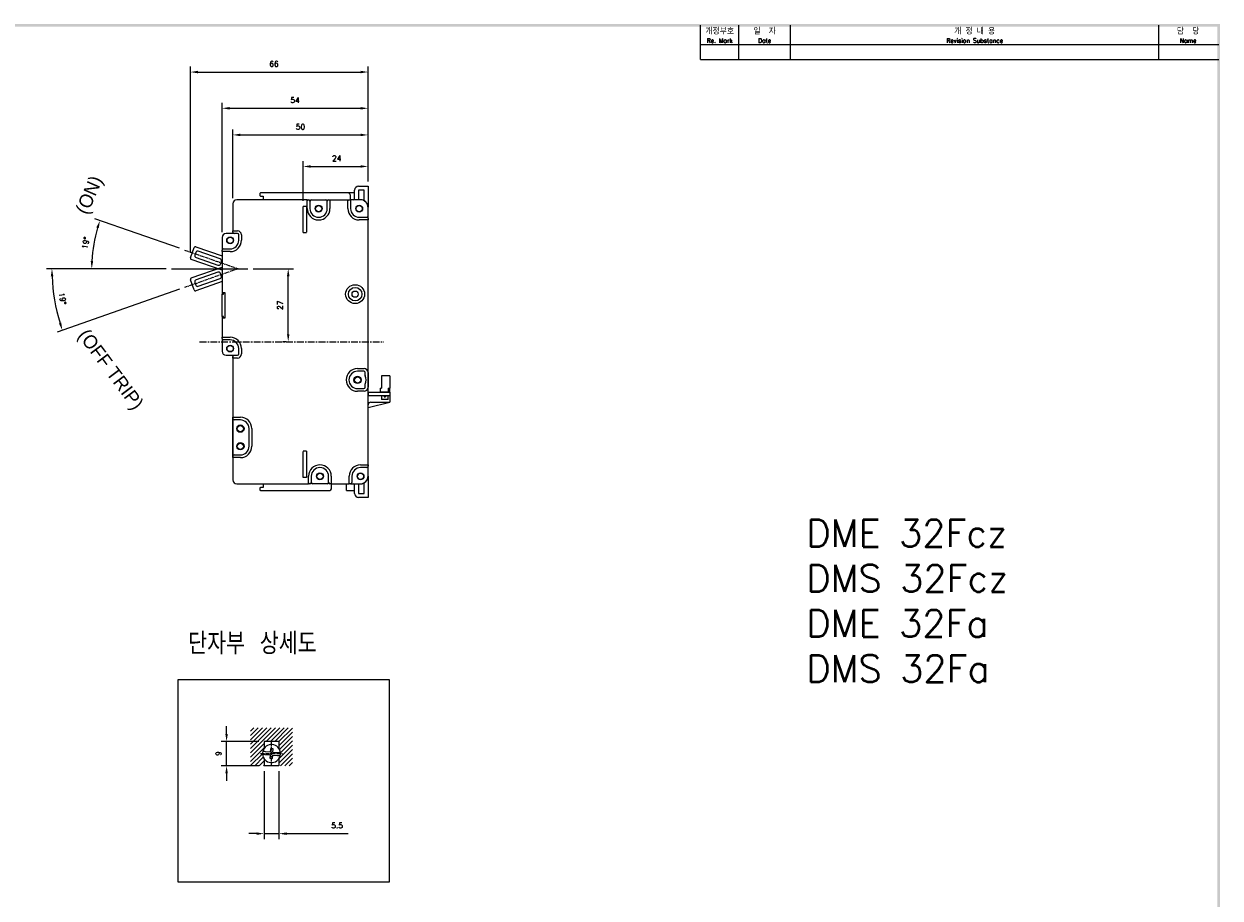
# Model space of a CAD drawing. Extents: x -194 to 879, y -1928 to 536.
# Tile 3 of 3: x 433 to 875, y 209 to 532. Entities that reach past the tile are written whole.
import ezdxf

# ---------------------------------------------------------------- set-up
doc = ezdxf.new("R2010")
doc.units = 0
doc.header["$MEASUREMENT"] = 0
doc.linetypes.add('CENTER', pattern=[2, 1.25, -0.25, 0.25, -0.25])
doc.linetypes.add('HID', pattern=[3.5, 1.25, -1, 1.25])
doc.layers.get('0').update_dxf_attribs({"linetype": 'CONTINUOUS'})
for name, color, linetype in [('5', 3, 'CONTINUOUS'), ('cen', 1, 'CENTER'), ('di', 3, 'CONTINUOUS'), ('DIM', 3, 'CONTINUOUS'), ('dimtaxt', 3, 'CONTINUOUS'), ('dwg', 7, 'CONTINUOUS'), ('Hid', 5, 'HID'), ('text', 3, 'CONTINUOUS')]:
    doc.layers.add(name, color=color, linetype=linetype)
doc.layers.add('AM_5', color=3, linetype='CONTINUOUS', lineweight=15)
doc.styles.add('K', font='romank.shx', dxfattribs={"bigfont": 'ciwhhs.shx'})
doc.styles.add('KIM', font='ROMANS.shx', dxfattribs={"height": 5, "bigfont": 'GSG1.shx'})
doc.styles.get("Standard").update_dxf_attribs({"font": 'romans.shx', "height": 2, "bigfont": 'hgs.shx'})
doc.dimstyles.get("Standard").update_dxf_attribs({"dimscale": 0, "dimtxt": 2, "dimasz": 2, "dimexe": 0.5, "dimexo": 0.5, "dimgap": 1, "dimtad": 1, "dimdsep": 46, "dimtxsty": 'Standard', "dimcen": 0, "dimclrd": 3, "dimclre": 3, "dimclrt": 3, "dimadec": 0, "dimazin": 2, "dimtp": 0.1, "dimtm": 0.1, "dimtfac": 1, "dimtmove": 0, "dimatfit": 3, "dimfxl": 0, "dimtolj": 1, "dimarcsym": 0})
doc.dimstyles.new('STANDARD$0', dxfattribs={"dimtxt": 5, "dimasz": 5, "dimexe": 1, "dimexo": 2, "dimgap": 2, "dimtad": 1, "dimdec": 4, "dimzin": 12, "dimdsep": 46, "dimtxsty": 'KIM', "dimcen": -1, "dimdle": 0.1, "dimadec": 0, "dimazin": 0, "dimtfac": 1, "dimtdec": 4, "dimtmove": 0, "dimatfit": 3, "dimfxl": 0, "dimtolj": 1, "dimtzin": 0, "dimarcsym": 0})

# ---------------------------------------------------------------- blocks, each defined once
blk = doc.blocks.new('*D325')
at = {"layer": 'DIM'}
for p, q in [((518.13, 441.91), (533.04, 441.91)), ((531.04, 417.71), (531.04, 439.11)), ((530.3, 414.91), (529.04, 414.91))]:
    blk.add_line(p, q, dxfattribs=at)
for points in [[(530.58, 439.11), (531.51, 439.11), (531.04, 441.91)], [(530.58, 417.71), (531.51, 417.71), (531.04, 414.91)]]:
    blk.add_solid(points, dxfattribs=at)
at = {"layer": 'DIM', "insert": (528.04, 428.41), "char_height": 2, "attachment_point": 5, "rotation": 90}
blk.add_mtext('\\A1;27', dxfattribs=at)
blk = doc.blocks.new('*D326')
at = {"layer": 'DIM'}
for p, q in [((490.85, 449.47), (459.54, 460.36)), ((485.89, 441.91), (456.42, 441.91))]:
    blk.add_line(p, q, dxfattribs=at)
blk.add_arc((512.57, 441.91), 54.15, 163.7751, 177.037, dxfattribs=at)
for points in [[(460.13, 457.18), (461.02, 456.89), (461.43, 459.7)], [(458.96, 444.69), (458.03, 444.72), (458.42, 441.91)]]:
    blk.add_solid(points, dxfattribs=at)
at = {"layer": 'DIM', "insert": (456.22, 451.43), "char_height": 2, "attachment_point": 5, "rotation": 80.4061}
blk.add_mtext('\\A1;19%%D', dxfattribs=at)
blk = doc.blocks.new('*D333')
at = {"layer": 'DIM'}
for p, q in [((536.57, 466.97), (536.57, 481.69)), ((539.37, 479.69), (557.77, 479.69)), ((560.57, 474.41), (560.57, 481.69))]:
    blk.add_line(p, q, dxfattribs=at)
for points in [[(539.37, 480.15), (539.37, 479.22), (536.57, 479.69)], [(557.77, 480.15), (557.77, 479.22), (560.57, 479.69)]]:
    blk.add_solid(points, dxfattribs=at)
at = {"layer": 'DIM', "insert": (548.96, 482.69), "char_height": 2, "attachment_point": 5}
blk.add_mtext('\\A1;24', dxfattribs=at)
blk = doc.blocks.new('*D334')
at = {"layer": 'DIM'}
for p, q in [((510.57, 467.91), (510.57, 493.33)), ((513.37, 491.33), (557.77, 491.33)), ((560.57, 474.41), (560.57, 493.33))]:
    blk.add_line(p, q, dxfattribs=at)
for points in [[(513.37, 491.8), (513.37, 490.87), (510.57, 491.33)], [(557.77, 491.8), (557.77, 490.87), (560.57, 491.33)]]:
    blk.add_solid(points, dxfattribs=at)
at = {"layer": 'DIM', "insert": (535.57, 494.33), "char_height": 2, "attachment_point": 5}
blk.add_mtext('\\A1;50', dxfattribs=at)
blk = doc.blocks.new('*D335')
at = {"layer": 'DIM'}
for p, q in [((506.57, 455.41), (506.57, 503.18)), ((509.37, 501.18), (557.77, 501.18)), ((560.57, 474.41), (560.57, 503.18))]:
    blk.add_line(p, q, dxfattribs=at)
for points in [[(509.37, 501.64), (509.37, 500.71), (506.57, 501.18)], [(557.77, 501.64), (557.77, 500.71), (560.57, 501.18)]]:
    blk.add_solid(points, dxfattribs=at)
at = {"layer": 'DIM', "insert": (533.57, 504.18), "char_height": 2, "attachment_point": 5}
blk.add_mtext('\\A1;54', dxfattribs=at)
blk = doc.blocks.new('*D336')
at = {"layer": 'DIM'}
for p, q in [((485.89, 441.91), (441.7, 441.91)), ((490.87, 434.3), (445.69, 418.46))]:
    blk.add_line(p, q, dxfattribs=at)
blk.add_arc((512.57, 441.91), 68.87, 182.3295, 196.9871, dxfattribs=at)
for points in [[(443.29, 439.1), (444.22, 439.12), (443.7, 441.91)], [(447.15, 421.93), (446.26, 421.64), (447.57, 419.12)]]:
    blk.add_solid(points, dxfattribs=at)
at = {"layer": 'DIM', "insert": (447.63, 430.85), "char_height": 2, "attachment_point": 5, "rotation": 279.6583}
blk.add_mtext('\\A1;19%%D', dxfattribs=at)
blk = doc.blocks.new('*D317')
at = {"layer": 'DIM'}
for p, q in [((522.12, 256.24), (522.12, 231.16)), ((527.62, 256.24), (527.62, 231.16)), ((519.32, 233.16), (516.52, 233.16)), ((522.12, 233.16), (527.62, 233.16)), ((530.42, 233.16), (553.21, 233.16))]:
    blk.add_line(p, q, dxfattribs=at)
for points in [[(519.32, 233.63), (519.32, 232.69), (522.12, 233.16)], [(530.42, 233.63), (530.42, 232.69), (527.62, 233.16)]]:
    blk.add_solid(points, dxfattribs=at)
at = {"layer": 'DIM', "insert": (549.12, 236.16), "char_height": 2, "attachment_point": 5}
blk.add_mtext('\\A1;5.5', dxfattribs=at)
blk = doc.blocks.new('*D318')
at = {"layer": 'DIM'}
for p, q in [((508.26, 270.04), (508.26, 272.84)), ((520.12, 267.24), (506.26, 267.24)), ((508.26, 258.24), (508.26, 267.24)), ((520.12, 258.24), (506.26, 258.24)), ((508.26, 255.44), (508.26, 252.64))]:
    blk.add_line(p, q, dxfattribs=at)
for points in [[(507.79, 270.04), (508.73, 270.04), (508.26, 267.24)], [(507.79, 255.44), (508.73, 255.44), (508.26, 258.24)]]:
    blk.add_solid(points, dxfattribs=at)
at = {"layer": 'DIM', "insert": (505.26, 262.74), "char_height": 2, "attachment_point": 5, "rotation": 90}
blk.add_mtext('\\A1;9', dxfattribs=at)
blk = doc.blocks.new('fdfsadfas')
at = {"color": 7, "linetype": 'Continuous', "lineweight": 15}
for p, q in [((234, 336.04), (235.79, 335.88)), ((235.88, 336.88), (234.09, 337.04)), ((235.99, 338.13), (235.88, 336.88)), ((236.99, 338.04), (235.99, 338.13)), ((236.88, 336.79), (236.99, 338.04)), ((238.67, 336.64), (236.88, 336.79)), ((235.79, 335.88), (235.68, 334.64)), ((235.68, 334.64), (236.68, 334.55)), ((236.68, 334.55), (236.79, 335.8)), ((236.79, 335.8), (238.58, 335.64))]:
    blk.add_line(p, q, dxfattribs=at)
for start, end in [(166.3852, 183.5525), (183.5525, 346.3852), (3.5525, 166.3852), (346.3852, 3.5525)]:
    blk.add_arc((236.33, 336.34), 3.35, start, end, dxfattribs=at)
for points, knots in [([(232.99, 336.13), (233, 336.13), (233.02, 336.13), (233.19, 336.11), (233.45, 336.09), (233.73, 336.07), (233.92, 336.05), (234, 336.04)], [0, 0, 0, 0, 0.210927, 0.421827, 0.633563, 0.84758, 1, 1, 1, 1]), ([(234.09, 337.04), (233.97, 337.05), (233.74, 337.07), (233.44, 337.1), (233.21, 337.12), (233.09, 337.13), (233.08, 337.13), (233.08, 337.13)], [0, 0, 0, 0, 0.219553, 0.439238, 0.655713, 0.868958, 1, 1, 1, 1]), ([(239.68, 336.55), (239.67, 336.55), (239.64, 336.55), (239.47, 336.56), (239.22, 336.59), (238.94, 336.61), (238.74, 336.63), (238.67, 336.64)], [0, 0, 0, 0, 0.2109274, 0.4218266, 0.6335624, 0.8475799, 1, 1, 1, 1]), ([(238.58, 335.64), (238.69, 335.63), (238.92, 335.61), (239.23, 335.58), (239.46, 335.56), (239.57, 335.55), (239.59, 335.55), (239.59, 335.55)], [0, 0, 0, 0, 0.219553, 0.439238, 0.655713, 0.868958, 1, 1, 1, 1])]:
    blk.add_open_spline(points, degree=3, knots=knots, dxfattribs=at)
blk = doc.blocks.new('*D321')
at = {"layer": 'DIM'}
for p, q in [((494.89, 447.77), (494.89, 516.57)), ((497.69, 514.57), (557.77, 514.57)), ((560.57, 474.16), (560.57, 516.57))]:
    blk.add_line(p, q, dxfattribs=at)
for points in [[(497.69, 515.04), (497.69, 514.1), (494.89, 514.57)], [(557.77, 515.04), (557.77, 514.1), (560.57, 514.57)]]:
    blk.add_solid(points, dxfattribs=at)
at = {"layer": 'DIM', "insert": (525.79, 517.57), "char_height": 2, "attachment_point": 5}
blk.add_mtext('\\A1;66', dxfattribs=at)

msp = doc.modelspace()

# ---------------------------------------------------------------- linework, layer by layer
for p, q in [((520.771, 469.906), (520.571, 469.706)), ((520.571, 469.706), (520.571, 468.906)), ((520.571, 468.906), (520.771, 468.706)), ((553.071, 469.906), (520.771, 469.906)), ((520.771, 468.706), (521.771, 468.706)), ((521.771, 468.706), (521.771, 467.406)), ((554.071, 467.406), (554.071, 468.906)), ((555.571, 467.906), (555.571, 470.906)), ((557.071, 472.406), (560.571, 472.406)), ((559.071, 470.906), (557.071, 470.906)), ((557.071, 470.906), (557.071, 467.906)), ((559.071, 467.086), (559.071, 470.906)), ((560.571, 472.406), (560.571, 471.906)), ((560.571, 471.906), (560.571, 464.606)), ((510.571, 465.906), (510.571, 455.906)), ((538.071, 467.406), (512.071, 467.406)), ((538.071, 464.106), (538.071, 467.406)), ((538.071, 467.406), (538.571, 467.406)), ((539.071, 466.906), (539.071, 464.106)), ((539.571, 467.406), (544.971, 467.406)), ((545.471, 464.106), (545.471, 466.906)), ((545.971, 467.406), (546.471, 467.406)), ((546.471, 467.406), (546.471, 464.106)), ((546.471, 467.406), (553.071, 467.406)), ((553.071, 467.406), (554.071, 467.406)), ((553.071, 464.106), (553.071, 467.406)), ((554.071, 467.406), (554.071, 464.106)), ((557.571, 467.406), (554.071, 467.406)), ((557.071, 467.906), (557.071, 467.406)), ((560.571, 460.406), (560.571, 464.406)), ((557.271, 460.906), (560.071, 460.906)), ((560.571, 459.906), (557.271, 459.906)), ((560.571, 460.406), (560.571, 459.906)), ((560.571, 369.406), (560.571, 459.906)), ((510.771, 455.706), (510.571, 455.906)), ((510.571, 455.906), (512.271, 455.906)), ((510.571, 455.406), (510.571, 455.906)), ((510.571, 455.406), (510.571, 454.906)), ((506.571, 453.406), (506.571, 448.706)), ((510.571, 454.906), (508.071, 454.906)), ((512.271, 454.906), (511.071, 454.906)), ((512.771, 452.406), (512.771, 454.406)), ((513.771, 454.406), (513.771, 452.406)), ((494.914, 445.933), (496.228, 449.711)), ((496.885, 447.947), (496.524, 446.908)), ((496.865, 450.019), (506.571, 446.641)), ((505.899, 445.551), (497.776, 448.378)), ((506.571, 448.206), (506.571, 448.706)), ((509.571, 448.206), (506.571, 448.206)), ((506.571, 448.206), (506.571, 432.606)), ((507.071, 449.206), (509.571, 449.206)), ((506.571, 441.347), (495.222, 445.296)), ((495.229, 438.476), (506.571, 442.452)), ((496.955, 446.017), (505.077, 443.19)), ((505.968, 443.621), (506.33, 444.66)), ((496.246, 434.064), (494.923, 437.839)), ((505.08, 440.604), (496.964, 437.76)), ((497.791, 435.4), (505.907, 438.245)), ((506.336, 439.137), (505.972, 440.175)), ((496.535, 436.868), (496.899, 435.829)), ((506.571, 437.153), (496.883, 433.758)), ((506.571, 432.606), (506.971, 432.606)), ((506.571, 432.606), (506.571, 432.456)), ((506.571, 424.256), (506.571, 432.456)), ((506.571, 432.456), (507.071, 432.456)), ((506.971, 433.106), (507.571, 433.106)), ((506.971, 432.606), (506.971, 433.106)), ((507.071, 432.456), (507.071, 432.956)), ((507.071, 432.956), (507.571, 432.956)), ((507.571, 433.106), (507.571, 432.956)), ((507.571, 432.956), (507.571, 423.756)), ((507.071, 424.256), (506.571, 424.256)), ((506.571, 424.256), (506.571, 424.106)), ((506.971, 424.106), (506.571, 424.106)), ((506.571, 424.106), (506.571, 416.606)), ((506.971, 423.606), (506.971, 424.106)), ((507.571, 423.606), (506.971, 423.606)), ((507.071, 423.756), (507.071, 424.256)), ((507.571, 423.756), (507.071, 423.756)), ((507.571, 423.756), (507.571, 423.606)), ((506.571, 416.606), (509.571, 416.606)), ((506.571, 416.106), (506.571, 416.606)), ((506.571, 416.106), (506.571, 411.406)), ((509.571, 415.606), (507.071, 415.606)), ((512.771, 410.406), (512.771, 412.406)), ((513.771, 412.406), (513.771, 410.406)), ((508.071, 409.906), (510.571, 409.906)), ((510.571, 409.906), (510.571, 409.406)), ((510.571, 408.906), (510.571, 409.406)), ((512.271, 408.906), (510.571, 408.906)), ((510.571, 408.906), (510.571, 363.906)), ((511.071, 409.906), (512.271, 409.906)), ((556.671, 405.006), (559.071, 405.006)), ((558.971, 404.006), (556.671, 404.006)), ((559.471, 402.406), (559.471, 403.506)), ((560.571, 403.506), (560.571, 398.106)), ((559.471, 398.106), (559.471, 399.206)), ((560.571, 369.406), (560.571, 398.106)), ((565.571, 402.306), (565.571, 397.806)), ((568.571, 402.306), (565.571, 402.306)), ((568.571, 402.306), (568.571, 397.806)), ((556.671, 397.606), (558.971, 397.606)), ((559.071, 396.606), (556.671, 396.606)), ((560.571, 396.306), (560.671, 396.306)), ((560.571, 395.106), (565.471, 395.106)), ((560.671, 395.106), (560.671, 396.306)), ((560.671, 396.306), (568.571, 396.306)), ((564.971, 397.806), (564.971, 396.306)), ((564.971, 397.806), (565.571, 397.806)), ((567.971, 396.306), (564.971, 396.306)), ((565.471, 395.106), (565.471, 393.606)), ((565.471, 395.106), (567.971, 395.106)), ((567.971, 393.606), (565.471, 393.606)), ((566.471, 395.106), (566.471, 394.606)), ((566.471, 394.606), (566.971, 394.606)), ((566.971, 395.106), (566.971, 394.606)), ((567.971, 397.806), (568.571, 397.806)), ((567.971, 397.806), (567.971, 396.306)), ((567.971, 393.606), (567.971, 395.106)), ((567.971, 395.106), (568.571, 395.106)), ((568.571, 396.306), (568.571, 397.806)), ((568.571, 396.306), (568.571, 395.106)), ((568.571, 395.106), (568.571, 392.606)), ((560.571, 390.606), (568.571, 392.606)), ((561.571, 392.606), (568.571, 392.606)), ((510.571, 387.006), (513.371, 387.006)), ((510.571, 386.506), (510.571, 387.006)), ((510.571, 372.606), (510.571, 386.506)), ((513.371, 386.006), (511.071, 386.006)), ((516.571, 376.306), (516.571, 382.806)), ((517.571, 382.806), (517.571, 376.306)), ((510.571, 372.106), (510.571, 372.606)), ((513.371, 372.106), (510.571, 372.106)), ((511.071, 373.106), (513.371, 373.106)), ((557.771, 369.406), (560.571, 369.406)), ((560.071, 368.406), (557.771, 368.406)), ((560.571, 369.406), (560.571, 368.906)), ((560.571, 365.406), (560.571, 368.906)), ((538.571, 362.406), (538.571, 365.206)), ((539.571, 365.206), (539.571, 362.906)), ((545.971, 362.906), (545.971, 365.206)), ((546.971, 365.206), (546.971, 362.406)), ((553.571, 362.406), (553.571, 365.206)), ((554.571, 365.206), (554.571, 362.906)), ((559.071, 358.906), (559.071, 362.726)), ((560.571, 365.206), (560.571, 357.906)), ((512.071, 362.406), (538.571, 362.406)), ((520.771, 361.106), (520.571, 360.906)), ((520.571, 360.906), (520.571, 360.106)), ((520.571, 360.106), (520.771, 359.906)), ((521.771, 361.106), (520.771, 361.106)), ((520.771, 359.906), (546.071, 359.906)), ((521.771, 362.406), (521.771, 361.106)), ((539.071, 362.406), (538.571, 362.406)), ((545.471, 362.406), (540.071, 362.406)), ((546.971, 362.406), (546.471, 362.406)), ((546.971, 362.406), (553.571, 362.406)), ((547.071, 360.906), (547.071, 362.406)), ((552.571, 359.906), (552.571, 362.406)), ((554.071, 362.406), (553.571, 362.406)), ((554.071, 362.406), (557.571, 362.406)), ((555.571, 358.906), (555.571, 361.906)), ((557.071, 362.406), (557.071, 361.906)), ((557.071, 361.906), (557.071, 358.906)), ((557.071, 358.906), (559.071, 358.906)), ((560.571, 357.406), (557.071, 357.406)), ((560.571, 357.906), (560.571, 357.406)), ((527.616, 267.245), (522.116, 267.245)), ((522.116, 267.245), (522.116, 264.658)), ((527.616, 267.245), (527.616, 264.658)), ((522.116, 260.832), (522.116, 258.245)), ((527.616, 258.245), (522.116, 258.245)), ((527.616, 260.832), (527.616, 258.245))]:
    msp.add_line(p, q)
at = {"flags": 128}
for points in [[(538.071, 467.406), (538.074, 467.403), (538.083, 467.394), (538.098, 467.379), (538.118, 467.359), (538.143, 467.334), (538.171, 467.306), (538.203, 467.274), (538.236, 467.24), (538.271, 467.206)], [(546.271, 467.206), (546.306, 467.24), (546.339, 467.274), (546.371, 467.306), (546.4, 467.334), (546.424, 467.359), (546.444, 467.379), (546.459, 467.394), (546.468, 467.403), (546.471, 467.406)], [(553.071, 467.406), (553.074, 467.403), (553.083, 467.394), (553.098, 467.379), (553.118, 467.359), (553.143, 467.334), (553.171, 467.306), (553.203, 467.274), (553.236, 467.24), (553.271, 467.206)], [(554.071, 467.406), (554.068, 467.403), (554.059, 467.394), (554.044, 467.379), (554.024, 467.359), (554, 467.334), (553.971, 467.306), (553.939, 467.274), (553.906, 467.24), (553.871, 467.206)], [(560.371, 460.106), (560.41, 460.067), (560.448, 460.029), (560.482, 459.995), (560.513, 459.964), (560.537, 459.939), (560.556, 459.921), (560.567, 459.91), (560.571, 459.906)], [(506.771, 448.406), (506.732, 448.367), (506.695, 448.329), (506.66, 448.295), (506.63, 448.264), (506.605, 448.239), (506.586, 448.221), (506.575, 448.21), (506.571, 448.206)], [(506.771, 416.406), (506.736, 416.44), (506.703, 416.474), (506.671, 416.506), (506.643, 416.534), (506.618, 416.559), (506.598, 416.579), (506.583, 416.594), (506.574, 416.603), (506.571, 416.606)], [(510.771, 409.106), (510.736, 409.071), (510.703, 409.037), (510.671, 409.006), (510.643, 408.977), (510.618, 408.953), (510.598, 408.933), (510.583, 408.918), (510.574, 408.909), (510.571, 408.906)], [(510.771, 386.806), (510.732, 386.845), (510.695, 386.882), (510.66, 386.917), (510.63, 386.947), (510.605, 386.972), (510.586, 386.991), (510.575, 387.002), (510.571, 387.006)], [(510.771, 372.306), (510.732, 372.267), (510.695, 372.229), (510.66, 372.195), (510.63, 372.164), (510.605, 372.139), (510.586, 372.121), (510.575, 372.11), (510.571, 372.106)], [(560.571, 369.406), (560.568, 369.403), (560.559, 369.394), (560.544, 369.379), (560.524, 369.359), (560.5, 369.334), (560.471, 369.306), (560.439, 369.274), (560.406, 369.24), (560.371, 369.206)], [(538.771, 362.606), (538.732, 362.567), (538.695, 362.529), (538.66, 362.495), (538.63, 362.464), (538.605, 362.439), (538.586, 362.421), (538.575, 362.41), (538.571, 362.406)], [(546.971, 362.406), (546.967, 362.41), (546.956, 362.421), (546.937, 362.439), (546.913, 362.464), (546.882, 362.495), (546.848, 362.529), (546.81, 362.567), (546.771, 362.606)], [(553.771, 362.606), (553.732, 362.567), (553.695, 362.529), (553.66, 362.495), (553.63, 362.464), (553.605, 362.439), (553.586, 362.421), (553.575, 362.41), (553.571, 362.406)]]:
    msp.add_lwpolyline(points, dxfattribs=at)
for centre, radius in [((542.271, 464.106), 1.265), ((542.271, 464.106), 1.15), ((557.271, 464.106), 1.265), ((557.271, 464.106), 1.15), ((509.571, 452.406), 1.265), ((509.571, 452.406), 1.15), ((555.771, 432.506), 3.5), ((555.771, 432.506), 2.5), ((555.771, 432.506), 1.15), ((509.571, 412.406), 1.265), ((509.571, 412.406), 1.15), ((556.671, 400.806), 1.35), ((556.671, 400.806), 1.15), ((513.371, 382.806), 1.35), ((513.371, 382.806), 1.15), ((513.371, 376.306), 1.35), ((513.371, 376.306), 1.15), ((542.771, 365.206), 1.265), ((542.771, 365.206), 1.15), ((557.771, 365.206), 1.265), ((557.771, 365.206), 1.15)]:
    msp.add_circle(centre, radius)
for centre, radius, start, end in [((553.071, 468.906), 1, 0, 90), ((557.071, 470.906), 1.5, 90, 180), ((512.071, 465.906), 1.5, 90, 180), ((538.571, 466.906), 0.5, 0, 90), ((539.571, 466.906), 0.5, 90, 180), ((544.971, 466.906), 0.5, 0, 90), ((545.971, 466.906), 0.5, 90, 180), ((555.071, 467.906), 0.5, 270, 0), ((557.571, 464.406), 3, 0, 90), ((557.771, 464.606), 2.8, 0, 90), ((542.271, 464.106), 4.2, 180, 0), ((542.271, 464.106), 3.2, 180, 0), ((557.271, 464.106), 4.2, 180, 270), ((557.271, 464.106), 3.2, 180, 270), ((560.071, 460.406), 0.5, 0, 90), ((511.071, 455.406), 0.5, 180, 270), ((512.271, 454.406), 1.5, 0, 90), ((508.071, 453.406), 1.5, 90, 180), ((509.571, 452.406), 4.2, 270, 0), ((509.571, 452.406), 3.2, 270, 0), ((512.271, 454.406), 0.5, 0, 90), ((496.701, 449.546), 0.5, 70.81211, 160.81211), ((497.185, 446.678), 0.7, 160.81211, 250.81211), ((497.546, 447.717), 0.7, 70.81211, 160.81211), ((507.071, 448.706), 0.5, 90, 180), ((495.386, 445.769), 0.5, 160.81211, 250.81211), ((505.307, 443.851), 0.7, 250.81211, 340.81211), ((505.669, 444.89), 0.7, 340.81211, 70.81211), ((495.395, 438.004), 0.5, 109.31661, 199.31661), ((497.195, 437.099), 0.7, 109.31661, 199.31661), ((505.311, 439.944), 0.7, 19.31661, 109.31661), ((505.675, 438.906), 0.7, 289.31661, 19.31661), ((496.718, 434.23), 0.5, 199.31661, 289.31661), ((497.559, 436.061), 0.7, 199.31661, 289.31661), ((507.071, 416.106), 0.5, 180, 270), ((509.571, 412.406), 4.2, 0, 90), ((509.571, 412.406), 3.2, 0, 90), ((508.071, 411.406), 1.5, 180, 270), ((511.071, 409.406), 0.5, 90, 180), ((512.271, 410.406), 0.5, 270, 0), ((512.271, 410.406), 1.5, 270, 0), ((556.671, 400.806), 4.2, 90, 270), ((556.671, 400.806), 3.2, 90, 270), ((558.971, 403.506), 0.5, 0, 90), ((559.071, 403.506), 1.5, 0, 90), ((559.671, 402.406), 0.2, 180, 208.07249), ((558.971, 398.106), 0.5, 270, 0), ((559.071, 398.106), 1.5, 270, 0), ((559.671, 399.206), 0.2, 151.92751, 180), ((556.671, 400.806), 3.2, 331.92751, 28.07249), ((561.571, 391.606), 1, 90, 180), ((511.071, 386.506), 0.5, 180, 270), ((513.371, 382.806), 4.2, 0, 90), ((513.371, 382.806), 3.2, 0, 90), ((513.371, 376.306), 4.2, 270, 0), ((513.371, 376.306), 3.2, 270, 0), ((511.071, 372.606), 0.5, 90, 180), ((542.771, 365.206), 4.2, 0, 180), ((542.771, 365.206), 3.2, 0, 180), ((557.771, 365.206), 4.2, 90, 180), ((557.771, 365.206), 3.2, 90, 180), ((560.071, 368.906), 0.5, 270, 0), ((512.071, 363.906), 1.5, 180, 270), ((539.071, 362.906), 0.5, 270, 0), ((540.071, 362.906), 0.5, 180, 270), ((545.471, 362.906), 0.5, 270, 0), ((546.471, 362.906), 0.5, 180, 270), ((554.071, 362.906), 0.5, 270, 0), ((557.571, 365.406), 3, 270, 0), ((557.771, 365.206), 2.8, 270, 0), ((546.071, 360.906), 1, 270, 0), ((555.071, 361.906), 0.5, 0, 90), ((557.071, 358.906), 1.5, 180, 270)]:
    msp.add_arc(centre, radius, start, end)
for points in [[(555.571, 469.906), (553.071, 469.906)], [(552.571, 359.906), (555.571, 359.906)]]:
    msp.add_open_spline(points, degree=1)
at = {"layer": '5'}
msp.add_line((487.894, 441.906), (516.133, 441.906), dxfattribs=at)
at = {"layer": 'AM_5'}
for p, q in [((517.116, 271.011), (518.35, 272.245)), ((517.116, 269.42), (519.941, 272.245)), ((517.116, 267.829), (521.532, 272.245)), ((517.116, 266.238), (523.123, 272.245)), ((517.116, 264.647), (524.713, 272.245)), ((517.116, 263.056), (526.304, 272.245)), ((522.895, 267.245), (527.895, 272.245)), ((524.486, 267.245), (529.486, 272.245)), ((526.077, 267.245), (531.077, 272.245)), ((527.616, 267.192), (532.616, 272.192)), ((527.616, 265.601), (532.616, 270.601)), ((517.116, 261.465), (522.116, 266.465)), ((527.616, 260.828), (532.616, 265.828)), ((527.858, 264.252), (532.616, 269.01)), ((528.205, 263.009), (532.616, 267.419)), ((517.116, 259.874), (522.116, 264.874)), ((517.116, 258.283), (521.516, 262.684)), ((518.668, 258.245), (521.806, 261.382)), ((527.616, 259.237), (532.616, 264.237)), ((528.214, 258.245), (532.616, 262.646)), ((529.805, 258.245), (532.616, 261.055)), ((520.259, 258.245), (522.116, 260.101)), ((521.85, 258.245), (522.116, 258.51)), ((531.396, 258.245), (532.616, 259.464))]:
    msp.add_line(p, q, dxfattribs=at)
at = {"layer": 'cen'}
for p, q in [((492.738, 448.808), (512.571, 441.906)), ((512.571, 441.906), (492.753, 434.959)), ((524.866, 258.103), (524.866, 267.387)), ((520.803, 262.745), (528.929, 262.745))]:
    msp.add_line(p, q, dxfattribs=at)
at = {"layer": 'cen', "ltscale": 2}
msp.add_line((498.276, 414.906), (566.331, 414.906), dxfattribs=at)
at = {"layer": 'di'}
msp.add_lwpolyline([(490.334, 290.163), (568.324, 290.163), (568.324, 215.182), (490.334, 215.182)], close=True, dxfattribs=at)
at = {"layer": 'dimtaxt'}
for p, q in [((697.559, 519.243), (697.559, 531.843)), ((716.711, 519.243), (716.711, 531.843)), ((852.836, 519.243), (852.836, 531.843)), ((683.447, 524.787), (874.967, 524.787)), ((683.447, 519.243), (874.967, 519.243))]:
    msp.add_line(p, q, dxfattribs=at)
at = {"layer": 'dwg'}
for points in [[(52.943, 532.347), (53.951, 531.339), (875.471, 532.347), (874.463, 531.339)], [(875.471, 532.347), (874.463, 531.339), (875.471, -46.245), (874.463, -45.237)]]:
    msp.add_trace(points, dxfattribs=at)
at = {"layer": 'Hid', "ltscale": 0.1}
for p, q in [((536.571, 465.006), (537.771, 465.006)), ((536.571, 455.306), (536.571, 465.006)), ((537.771, 465.006), (537.771, 455.306)), ((536.571, 455.306), (537.771, 455.306)), ((536.571, 364.806), (536.571, 374.506)), ((537.771, 374.506), (536.571, 374.506)), ((537.771, 374.506), (537.771, 364.806))]:
    msp.add_line(p, q, dxfattribs=at)
at = {"layer": 'Hid'}
msp.add_line((537.771, 364.806), (536.571, 364.806), dxfattribs=at)
at = {"layer": 'text'}
msp.add_line((683.447, 519.243), (683.447, 531.843), dxfattribs=at)

# ---------------------------------------------------------------- block references
msp.add_blockref('fdfsadfas', (288.532, -73.594))

# ---------------------------------------------------------------- texts
at = {"layer": 'di'}
for s, insert, char_height, width, attachment_point in [('개정부호\\P{\\H0.72727x;Re. Mark}', (690.503, 528.063), 2.2176, 14.112, 5), ('{\\H1.1x;일  자}\\P{\\H0.8x;Date}', (707.135, 528.063), 2.016, 19.152, 5), ('{\\H1.1x;개 정 내 용\\P\\H0.72727x;Revision Substance}', (784.774, 528.063), 2.016, 136.12503, 5), ('담  당\\P{\\H0.72727x;Name}', (863.65, 528.063), 2.2176, 21.62697, 5), ('{\\Fromans,hgs|c129;단자부 상세도}', (494.085, 307.439), 8, 135.45529, 1)]:
    msp.add_mtext(s, dxfattribs=dict(at, insert=insert, char_height=char_height, width=width, attachment_point=attachment_point))
at = {"layer": 'DIM', "char_height": 5, "attachment_point": 1, "style": 'K'}
for s, insert, width, rotation in [('(ON)', (452.184, 463.55), 26.17076, 66.4768), ('(OFF TRIP)', (457.077, 420.238), 43.52846, 306.80062)]:
    msp.add_mtext(s, dxfattribs=dict(at, insert=insert, width=width, rotation=rotation))
at = {"layer": 'DIM', "insert": (722.525, 349.179), "char_height": 10, "width": 782.77285, "attachment_point": 1}
msp.add_mtext('{\\Fromans,hgs|c129;DM}E{\\Fromans,hgs|c129; 32Fcz\\PDMS 32Fcz\\PDME 32Fa\\PDMS 32Fa}', dxfattribs=at)

# ---------------------------------------------------------------- dimensions: what is measured, and where the dimension line sits
at = {"layer": 'DIM'}
dim = msp.add_linear_dim(base=(560.571, 514.571), p1=(494.886, 445.769), p2=(560.571, 472.156), text='66', dimstyle='STANDARD$0', override={"dimtxt": 3, "dimasz": 2.8, "dimexe": 2, "dimdec": 2, "dimzin": 8, "dimtxsty": 'Standard', "dimcen": 0, "dimclrd": 256, "dimclre": 256, "dimclrt": 256, "dimadec": 2, "dimazin": 2, "dimtfac": 0.6, "dimtdec": 2, "dimtzin": 8, "dimlwd": 65535, "dimlwe": 65535, "dimarcsym": 1}, dxfattribs=at)
dim.commit()
dim.dimension.update_dxf_attribs({"geometry": '*D321', "text_midpoint": (525.793, 514.571), "dimtype": 160})
for base, p1, p2, picture, middle in [((560.571, 501.177), (506.571, 453.406), (560.571, 472.406), '*D335', (533.571, 501.177)), ((560.571, 491.332), (510.571, 465.906), (560.571, 472.406), '*D334', (535.571, 491.332)), ((560.571, 479.688), (536.571, 464.974), (560.571, 472.406), '*D333', (548.958, 479.688)), ((527.616, 233.16), (522.116, 258.245), (527.616, 258.245), '*D317', (549.116, 233.16))]:
    dim = msp.add_linear_dim(base=base, p1=p1, p2=p2, dimstyle='STANDARD$0', override={"dimtxt": 3, "dimasz": 2.8, "dimexe": 2, "dimdec": 2, "dimzin": 8, "dimtxsty": 'Standard', "dimcen": 0, "dimclrd": 256, "dimclre": 256, "dimclrt": 256, "dimadec": 2, "dimazin": 2, "dimtfac": 0.6, "dimtdec": 2, "dimtzin": 8, "dimlwd": 65535, "dimlwe": 65535, "dimarcsym": 1}, dxfattribs=at)
    dim.commit()
    dim.dimension.update_dxf_attribs({"geometry": picture, "text_midpoint": middle, "dimtype": 160})
for base, line1, line2, picture, middle in [((459.765, 453.895), ((492.738, 448.808), (512.571, 441.906)), ((487.894, 441.906), (516.133, 441.906)), '*D326', (459.179, 450.931)), ((444.132, 434.182), ((487.894, 441.906), (516.133, 441.906)), ((512.571, 441.906), (492.753, 434.959)), '*D336', (444.674, 430.351))]:
    dim = msp.add_angular_dim_2l(base=base, line1=line1, line2=line2, text='19%%D', dimstyle='Standard', override={"dimscale": 1, "dimtxt": 3, "dimasz": 2.8, "dimexe": 2, "dimexo": 2, "dimgap": 2, "dimdle": 0.1, "dimclrd": 256, "dimclre": 256, "dimclrt": 256, "dimadec": 2, "dimtfac": 0.6, "dimlwd": 65535, "dimlwe": 65535, "dimarcsym": 1}, dxfattribs=at)
    dim.commit()
    dim.dimension.update_dxf_attribs({"geometry": picture, "text_midpoint": middle, "dimtype": 162})
for base, p1, p2, picture, middle in [((531.043, 441.906), (532.303, 414.906), (516.133, 441.906), '*D325', (531.043, 428.406)), ((508.259, 267.245), (522.116, 258.245), (522.116, 267.245), '*D318', (508.259, 262.745))]:
    dim = msp.add_linear_dim(base=base, p1=p1, p2=p2, angle=90, dimstyle='STANDARD$0', override={"dimtxt": 3, "dimasz": 2.8, "dimexe": 2, "dimdec": 2, "dimzin": 8, "dimtxsty": 'Standard', "dimcen": 0, "dimclrd": 256, "dimclre": 256, "dimclrt": 256, "dimadec": 2, "dimazin": 2, "dimtfac": 0.6, "dimtdec": 2, "dimtzin": 8, "dimlwd": 65535, "dimlwe": 65535, "dimarcsym": 1}, dxfattribs=at)
    dim.commit()
    dim.dimension.update_dxf_attribs({"geometry": picture, "text_midpoint": middle, "dimtype": 160})

doc.saveas('drawing.dxf')
